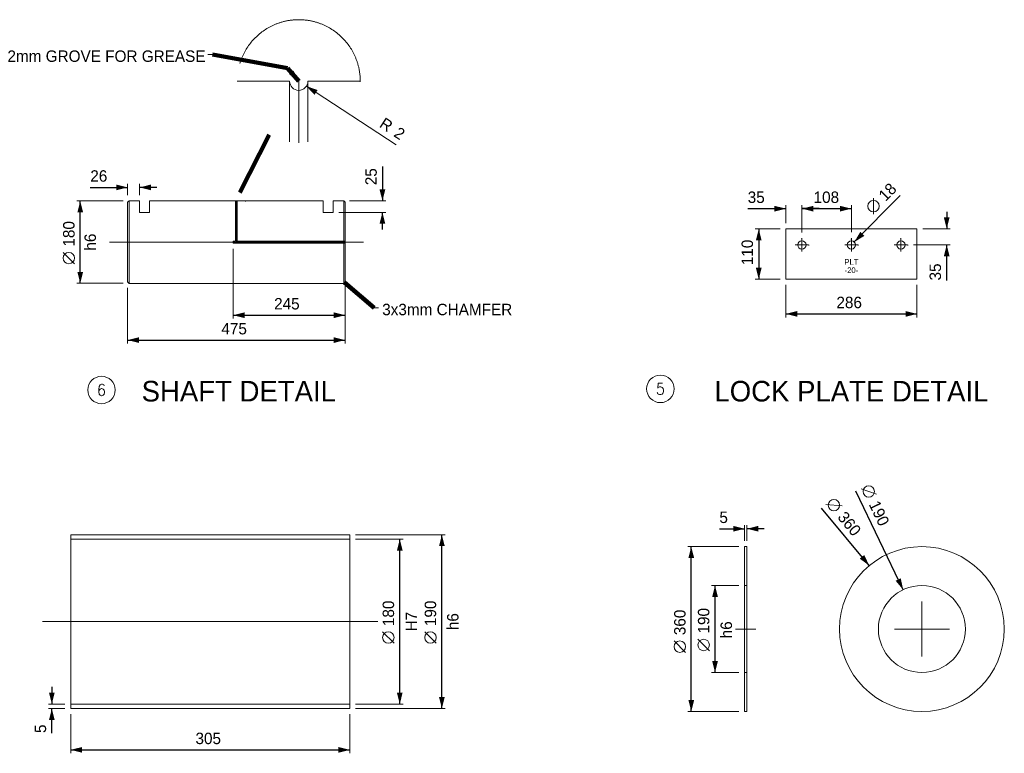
# Model space of a CAD drawing. Header units: millimetres. Extents: x -28131 to -19721, y -715793 to -709853.
# Tile 3 of 8: x -25358 to -23207, y -714296 to -712693. Entities that reach past the tile are written whole.
import ezdxf
from ezdxf.enums import TextEntityAlignment as Align

# ---------------------------------------------------------------- set-up
doc = ezdxf.new("R2010")
doc.units = ezdxf.units.MM
doc.header["$MEASUREMENT"] = 0
for name, pattern in [('DGN Style 1', [691.569998, 1.150699, -690.4193]), ('DGN Style 2', [1150.698833, 690.4193, -460.279533]), ('DGN Style 4', [1842.268831, 920.559066, -460.279533, 1.150699, -460.279533]), ('DGN Style 5', [805.489183, 345.20965, -460.279533]), ('DGN Style 6', [2188.62918, 1.150699, -460.279533, 805.489183, -460.279533, 1.150699, -460.279533])]:
    doc.linetypes.add(name, pattern=pattern)
doc.styles.add('Style-ENGINEERING', font='ENGINEERING.shx')
doc.styles.add('Style-ENGINEERING_0', font='ENGINEERING.shx')
doc.dimstyles.new('MetricMM', dxfattribs={"dimtxt": 3, "dimasz": 3, "dimexe": 1.5, "dimexo": 1.5, "dimgap": 1.5, "dimtad": 1, "dimdec": 0, "dimzin": 7, "dimtxsty": 'Style-ENGINEERING_0', "dimcen": 0.09, "dimclrd": 1, "dimclre": 1, "dimclrt": 7, "dimadec": 0, "dimazin": 3, "dimtfac": 1, "dimtdec": 0, "dimtofl": 0, "dimtmove": 0, "dimatfit": 3, "dimfxl": 1, "dimtzin": 7, "dimlwd": -1, "dimlwe": 0, "dimarcsym": 0})

# ---------------------------------------------------------------- blocks, each defined once
blk = doc.blocks.new('*D65')
at = {"color": 1, "linetype": 'Continuous', "lineweight": 0, "transparency": 16777216}
for p, q in [((-1320.8, -1387.3), (-1320.8, -1472.5)), ((-710.8, -1387.3), (-710.8, -1472.5))]:
    blk.add_line(p, q, dxfattribs=at)
at = {"color": 1, "linetype": 'Continuous', "transparency": 16777216}
blk.add_line((-1320.8, -1465), (-710.8, -1465), dxfattribs=at)
at = {"color": 1, "linetype": 'Continuous', "lineweight": 0, "transparency": 16777216}
blk.add_solid([(-1295.8, -1471.3), (-1320.8, -1465), (-1295.8, -1458.8)], dxfattribs=at)
at = {"color": 1, "linetype": 'Continuous', "lineweight": 0, "transparency": 16777216, "extrusion": (0, 0, -1)}
blk.add_solid([(735.8, -1458.8), (710.8, -1465), (735.8, -1471.3)], dxfattribs=at)
at = {"layer": 'Defpoints', "color": 7, "linetype": 'Continuous', "lineweight": 0, "transparency": 16777216}
for p in [(-1320.8, -1374.8), (-710.8, -1374.8), (-1015.8, -1465), (-710.8, -1465)]:
    blk.add_point(p, dxfattribs=at)
at = {"color": 7, "linetype": 'Continuous', "lineweight": 0, "transparency": 16777216, "style": 'Style-ENGINEERING'}
blk.add_text('305', height=25, dxfattribs=at).set_placement((-1048.2, -1440), align=Align.MIDDLE_LEFT)
blk = doc.blocks.new('*D66')
at = {"color": 1, "linetype": 'Continuous', "transparency": 16777216}
for p, q in [((-1362, -1327.4), (-1362, -1364.9)), ((-1362, -1428.2), (-1362, -1374.8))]:
    blk.add_line(p, q, dxfattribs=at)
at = {"color": 1, "linetype": 'Continuous', "lineweight": 0, "transparency": 16777216}
for p, q in [((-1333.3, -1364.9), (-1369.5, -1364.9)), ((-1333.3, -1374.8), (-1369.5, -1374.8))]:
    blk.add_line(p, q, dxfattribs=at)
blk.add_solid([(-1355.8, -1339.9), (-1362, -1364.9), (-1368.3, -1339.9)], dxfattribs=at)
at = {"color": 1, "linetype": 'Continuous', "lineweight": 0, "transparency": 16777216, "extrusion": (0, 0, -1)}
blk.add_solid([(1368.3, -1399.8), (1362, -1374.8), (1355.8, -1399.8)], dxfattribs=at)
at = {"layer": 'Defpoints', "color": 7, "linetype": 'Continuous', "lineweight": 0, "transparency": 16777216}
for p in [(-1362, -1374.8), (-1320.8, -1364.9), (-1320.8, -1374.8), (-1362, -1420)]:
    blk.add_point(p, dxfattribs=at)
at = {"color": 7, "linetype": 'Continuous', "lineweight": 0, "transparency": 16777216, "style": 'Style-ENGINEERING'}
blk.add_text('5', height=25, rotation=90, dxfattribs=at).set_placement((-1387, -1428.2), align=Align.MIDDLE_LEFT)
blk = doc.blocks.new('*D67')
at = {"color": 1, "linetype": 'Continuous', "lineweight": 0, "transparency": 16777216}
for p, q in [((-698.3, -995), (-502.4, -995)), ((-698.3, -1374.8), (-502.4, -1374.8))]:
    blk.add_line(p, q, dxfattribs=at)
at = {"color": 1, "linetype": 'Continuous', "transparency": 16777216}
blk.add_line((-509.9, -1374.8), (-509.9, -995), dxfattribs=at)
at = {"color": 7, "linetype": 'Continuous', "lineweight": 0, "transparency": 16777216}
blk.add_line((-522.4, -1232.2), (-547.4, -1207.2), dxfattribs=at)
blk.add_circle((-534.9, -1219.7), 12.5, dxfattribs=at)
at = {"color": 1, "linetype": 'Continuous', "lineweight": 0, "transparency": 16777216, "extrusion": (0, 0, -1)}
blk.add_solid([(516.1, -1020), (509.9, -995), (503.6, -1020)], dxfattribs=at)
at = {"color": 1, "linetype": 'Continuous', "lineweight": 0, "transparency": 16777216}
blk.add_solid([(-503.6, -1349.8), (-509.9, -1374.8), (-516.1, -1349.8)], dxfattribs=at)
at = {"layer": 'Defpoints', "color": 7, "linetype": 'Continuous', "lineweight": 0, "transparency": 16777216}
for p in [(-710.8, -995), (-509.9, -995), (-509.9, -1184.9), (-710.8, -1374.8)]:
    blk.add_point(p, dxfattribs=at)
at = {"color": 7, "linetype": 'Continuous', "lineweight": 0, "transparency": 16777216, "style": 'Style-ENGINEERING'}
blk.add_text('190', height=25, rotation=90, dxfattribs=at).set_placement((-534.9, -1194.7), align=Align.MIDDLE_LEFT)
blk = doc.blocks.new('*D68')
at = {"color": 1, "linetype": 'Continuous', "lineweight": 0, "transparency": 16777216}
for p, q in [((-698.3, -1004.9), (-594.3, -1004.9)), ((-698.3, -1364.9), (-594.3, -1364.9))]:
    blk.add_line(p, q, dxfattribs=at)
at = {"color": 1, "linetype": 'Continuous', "transparency": 16777216}
blk.add_line((-601.8, -1364.9), (-601.8, -1004.9), dxfattribs=at)
at = {"color": 7, "linetype": 'Continuous', "lineweight": 0, "transparency": 16777216}
blk.add_line((-614.3, -1232.2), (-639.3, -1207.2), dxfattribs=at)
blk.add_circle((-626.8, -1219.7), 12.5, dxfattribs=at)
at = {"color": 1, "linetype": 'Continuous', "lineweight": 0, "transparency": 16777216, "extrusion": (0, 0, -1)}
blk.add_solid([(608.1, -1029.9), (601.8, -1004.9), (595.6, -1029.9)], dxfattribs=at)
at = {"color": 1, "linetype": 'Continuous', "lineweight": 0, "transparency": 16777216}
blk.add_solid([(-595.6, -1339.9), (-601.8, -1364.9), (-608.1, -1339.9)], dxfattribs=at)
at = {"layer": 'Defpoints', "color": 7, "linetype": 'Continuous', "lineweight": 0, "transparency": 16777216}
for p in [(-710.8, -1004.9), (-601.8, -1004.9), (-601.8, -1184.9), (-710.8, -1364.9)]:
    blk.add_point(p, dxfattribs=at)
at = {"color": 7, "linetype": 'Continuous', "lineweight": 0, "transparency": 16777216, "style": 'Style-ENGINEERING'}
blk.add_text('180', height=25, rotation=90, dxfattribs=at).set_placement((-626.8, -1194.7), align=Align.MIDDLE_LEFT)
blk = doc.blocks.new('*D92')
at = {"color": 1, "linetype": 'Continuous', "transparency": 16777216}
blk.add_line((497.9, -1115.4), (394.7, -900), dxfattribs=at)
at = {"color": 7, "linetype": 'Continuous', "lineweight": 0, "transparency": 16777216}
blk.add_line((406, -894.6), (439.4, -906.3), dxfattribs=at)
blk.add_circle((422.7, -900.5), 12.5, dxfattribs=at)
at = {"color": 1, "linetype": 'Continuous', "lineweight": 0, "transparency": 16777216}
blk.add_solid([(492.7, -1090.2), (497.9, -1115.4), (481.5, -1095.6)], dxfattribs=at)
at = {"color": 7, "linetype": 'Continuous', "lineweight": 0, "transparency": 16777216, "style": 'Style-ENGINEERING'}
blk.add_text('190', height=25, rotation=295.5835, dxfattribs=at).set_placement((433.5, -923), align=Align.MIDDLE_LEFT)
blk = doc.blocks.new('*D93')
at = {"color": 1, "linetype": 'Continuous', "transparency": 16777216}
blk.add_line((424, -1062.6), (319.5, -936.7), dxfattribs=at)
at = {"color": 7, "linetype": 'Continuous', "lineweight": 0, "transparency": 16777216}
blk.add_line((329.1, -928.7), (364.4, -932), dxfattribs=at)
blk.add_circle((346.7, -930.4), 12.5, dxfattribs=at)
at = {"color": 1, "linetype": 'Continuous', "lineweight": 0, "transparency": 16777216}
blk.add_solid([(412.8, -1039.4), (424, -1062.6), (403.2, -1047.4)], dxfattribs=at)
at = {"color": 7, "linetype": 'Continuous', "lineweight": 0, "transparency": 16777216, "style": 'Style-ENGINEERING'}
blk.add_text('360', height=25, rotation=309.6834, dxfattribs=at).set_placement((362.7, -949.6), align=Align.MIDDLE_LEFT)
blk = doc.blocks.new('*D94')
at = {"color": 1, "linetype": 'Continuous', "lineweight": 0, "transparency": 16777216}
for p, q in [((139.1, -1106.1), (79.5, -1106.1)), ((139.1, -1296.1), (79.5, -1296.1))]:
    blk.add_line(p, q, dxfattribs=at)
at = {"color": 1, "linetype": 'Continuous', "transparency": 16777216}
blk.add_line((87, -1296.1), (87, -1106.1), dxfattribs=at)
at = {"color": 7, "linetype": 'Continuous', "lineweight": 0, "transparency": 16777216}
blk.add_line((74.5, -1248.4), (49.5, -1223.4), dxfattribs=at)
blk.add_circle((62, -1235.9), 12.5, dxfattribs=at)
at = {"color": 1, "linetype": 'Continuous', "lineweight": 0, "transparency": 16777216, "extrusion": (0, 0, -1)}
blk.add_solid([(-80.7, -1131.1), (-87, -1106.1), (-93.2, -1131.1)], dxfattribs=at)
at = {"color": 1, "linetype": 'Continuous', "lineweight": 0, "transparency": 16777216}
blk.add_solid([(93.2, -1271.1), (87, -1296.1), (80.7, -1271.1)], dxfattribs=at)
at = {"layer": 'Defpoints', "color": 7, "linetype": 'Continuous', "lineweight": 0, "transparency": 16777216}
for p in [(87, -1106.1), (151.6, -1106.1), (87, -1201.1), (151.6, -1296.1)]:
    blk.add_point(p, dxfattribs=at)
at = {"color": 7, "linetype": 'Continuous', "lineweight": 0, "transparency": 16777216, "style": 'Style-ENGINEERING'}
blk.add_text('190', height=25, rotation=90, dxfattribs=at).set_placement((62, -1210.9), align=Align.MIDDLE_LEFT)
blk = doc.blocks.new('*D95')
at = {"color": 1, "linetype": 'Continuous', "lineweight": 0, "transparency": 16777216}
for p, q in [((139.1, -1021.1), (27.5, -1021.1)), ((139.1, -1381.1), (27.5, -1381.1))]:
    blk.add_line(p, q, dxfattribs=at)
at = {"color": 1, "linetype": 'Continuous', "transparency": 16777216}
blk.add_line((35, -1381.1), (35, -1021.1), dxfattribs=at)
at = {"color": 7, "linetype": 'Continuous', "lineweight": 0, "transparency": 16777216}
blk.add_line((22.5, -1252), (-2.5, -1227), dxfattribs=at)
blk.add_circle((10, -1239.5), 12.5, dxfattribs=at)
at = {"color": 1, "linetype": 'Continuous', "lineweight": 0, "transparency": 16777216, "extrusion": (0, 0, -1)}
blk.add_solid([(-28.8, -1046.1), (-35, -1021.1), (-41.3, -1046.1)], dxfattribs=at)
at = {"color": 1, "linetype": 'Continuous', "lineweight": 0, "transparency": 16777216}
blk.add_solid([(41.3, -1356.1), (35, -1381.1), (28.8, -1356.1)], dxfattribs=at)
at = {"layer": 'Defpoints', "color": 7, "linetype": 'Continuous', "lineweight": 0, "transparency": 16777216}
for p in [(35, -1021.1), (151.6, -1021.1), (35, -1201.1), (151.6, -1381.1)]:
    blk.add_point(p, dxfattribs=at)
at = {"color": 7, "linetype": 'Continuous', "lineweight": 0, "transparency": 16777216, "style": 'Style-ENGINEERING'}
blk.add_text('360', height=25, rotation=90, dxfattribs=at).set_placement((10, -1214.5), align=Align.MIDDLE_LEFT)
blk = doc.blocks.new('*D96')
at = {"color": 1, "linetype": 'Continuous', "transparency": 16777216}
for p, q in [((96.5, -982), (151.6, -982)), ((194.1, -982), (156.6, -982))]:
    blk.add_line(p, q, dxfattribs=at)
at = {"color": 1, "linetype": 'Continuous', "lineweight": 0, "transparency": 16777216}
for p, q in [((151.6, -1008.6), (151.6, -974.5)), ((156.6, -1008.6), (156.6, -974.5))]:
    blk.add_line(p, q, dxfattribs=at)
at = {"color": 1, "linetype": 'Continuous', "lineweight": 0, "transparency": 16777216, "extrusion": (0, 0, -1)}
blk.add_solid([(-126.6, -975.7), (-151.6, -982), (-126.6, -988.2)], dxfattribs=at)
at = {"color": 1, "linetype": 'Continuous', "lineweight": 0, "transparency": 16777216}
blk.add_solid([(181.6, -988.2), (156.6, -982), (181.6, -975.7)], dxfattribs=at)
at = {"layer": 'Defpoints', "color": 7, "linetype": 'Continuous', "lineweight": 0, "transparency": 16777216}
for p in [(104.6, -982), (151.6, -982), (151.6, -1021.1), (156.6, -1021.1)]:
    blk.add_point(p, dxfattribs=at)
at = {"color": 7, "linetype": 'Continuous', "lineweight": 0, "transparency": 16777216, "style": 'Style-ENGINEERING'}
blk.add_text('5', height=25, dxfattribs=at).set_placement((96.5, -957), align=Align.MIDDLE_LEFT)
blk = doc.blocks.new('*D98')
at = {"color": 1, "linetype": 'Continuous', "lineweight": 0, "transparency": 16777216}
for p, q in [((-1196.4, -455.4), (-1196.4, -577.4)), ((-721.4, -455.4), (-721.4, -577.4))]:
    blk.add_line(p, q, dxfattribs=at)
at = {"color": 1, "linetype": 'Continuous', "transparency": 16777216}
blk.add_line((-1196.4, -569.9), (-721.4, -569.9), dxfattribs=at)
at = {"color": 1, "linetype": 'Continuous', "lineweight": 0, "transparency": 16777216}
blk.add_solid([(-1171.4, -576.2), (-1196.4, -569.9), (-1171.4, -563.7)], dxfattribs=at)
at = {"color": 1, "linetype": 'Continuous', "lineweight": 0, "transparency": 16777216, "extrusion": (0, 0, -1)}
blk.add_solid([(746.4, -563.7), (721.4, -569.9), (746.4, -576.2)], dxfattribs=at)
at = {"layer": 'Defpoints', "color": 7, "linetype": 'Continuous', "lineweight": 0, "transparency": 16777216}
for p in [(-1196.4, -442.9), (-721.4, -442.9), (-958.9, -569.9), (-721.4, -569.9)]:
    blk.add_point(p, dxfattribs=at)
at = {"color": 7, "linetype": 'Continuous', "lineweight": 0, "transparency": 16777216, "style": 'Style-ENGINEERING'}
blk.add_text('475', height=25, dxfattribs=at).set_placement((-991.6, -544.9), align=Align.MIDDLE_LEFT)
blk = doc.blocks.new('*D99')
at = {"color": 1, "linetype": 'Continuous', "lineweight": 0, "transparency": 16777216}
for p, q in [((-1205.9, -265.9), (-1307.4, -265.9)), ((-1205.9, -445.9), (-1307.4, -445.9))]:
    blk.add_line(p, q, dxfattribs=at)
at = {"color": 1, "linetype": 'Continuous', "transparency": 16777216}
blk.add_line((-1299.9, -445.9), (-1299.9, -265.9), dxfattribs=at)
at = {"color": 7, "linetype": 'Continuous', "lineweight": 0, "transparency": 16777216}
blk.add_line((-1312.4, -403.2), (-1337.4, -378.2), dxfattribs=at)
blk.add_circle((-1324.9, -390.7), 12.5, dxfattribs=at)
at = {"color": 1, "linetype": 'Continuous', "lineweight": 0, "transparency": 16777216, "extrusion": (0, 0, -1)}
blk.add_solid([(1306.2, -290.9), (1299.9, -265.9), (1293.7, -290.9)], dxfattribs=at)
at = {"color": 1, "linetype": 'Continuous', "lineweight": 0, "transparency": 16777216}
blk.add_solid([(-1293.7, -420.9), (-1299.9, -445.9), (-1306.2, -420.9)], dxfattribs=at)
at = {"layer": 'Defpoints', "color": 7, "linetype": 'Continuous', "lineweight": 0, "transparency": 16777216}
for p in [(-1299.9, -265.9), (-1193.4, -265.9), (-1299.9, -355.9), (-1193.4, -445.9)]:
    blk.add_point(p, dxfattribs=at)
at = {"color": 7, "linetype": 'Continuous', "lineweight": 0, "transparency": 16777216, "style": 'Style-ENGINEERING'}
blk.add_text('180', height=25, rotation=90, dxfattribs=at).set_placement((-1324.9, -365.7), align=Align.MIDDLE_LEFT)
blk = doc.blocks.new('*D100')
at = {"color": 1, "linetype": 'Continuous', "transparency": 16777216}
for p, q in [((-1278, -236.4), (-1196.4, -236.4)), ((-1132.9, -236.4), (-1170.4, -236.4))]:
    blk.add_line(p, q, dxfattribs=at)
at = {"color": 1, "linetype": 'Continuous', "lineweight": 0, "transparency": 16777216}
for p, q in [((-1196.4, -253.4), (-1196.4, -228.9)), ((-1170.4, -253.4), (-1170.4, -228.9))]:
    blk.add_line(p, q, dxfattribs=at)
at = {"color": 1, "linetype": 'Continuous', "lineweight": 0, "transparency": 16777216, "extrusion": (0, 0, -1)}
blk.add_solid([(1221.4, -230.1), (1196.4, -236.4), (1221.4, -242.6)], dxfattribs=at)
at = {"color": 1, "linetype": 'Continuous', "lineweight": 0, "transparency": 16777216}
blk.add_solid([(-1145.4, -242.6), (-1170.4, -236.4), (-1145.4, -230.1)], dxfattribs=at)
at = {"layer": 'Defpoints', "color": 7, "linetype": 'Continuous', "lineweight": 0, "transparency": 16777216}
for p in [(-1257.5, -236.4), (-1196.4, -236.4), (-1196.4, -265.9), (-1170.4, -265.9)]:
    blk.add_point(p, dxfattribs=at)
at = {"color": 7, "linetype": 'Continuous', "lineweight": 0, "transparency": 16777216, "style": 'Style-ENGINEERING'}
blk.add_text('26', height=25, dxfattribs=at).set_placement((-1278, -211.4), align=Align.MIDDLE_LEFT)
blk = doc.blocks.new('*D101')
at = {"color": 1, "linetype": 'Continuous', "transparency": 16777216}
for p, q in [((-639.7, -190.7), (-639.7, -265.9)), ((-639.7, -328.4), (-639.7, -290.9))]:
    blk.add_line(p, q, dxfattribs=at)
at = {"color": 1, "linetype": 'Continuous', "lineweight": 0, "transparency": 16777216}
for p, q in [((-711.9, -265.9), (-632.2, -265.9)), ((-734.9, -290.9), (-632.2, -290.9))]:
    blk.add_line(p, q, dxfattribs=at)
blk.add_solid([(-633.5, -240.9), (-639.7, -265.9), (-646, -240.9)], dxfattribs=at)
at = {"color": 1, "linetype": 'Continuous', "lineweight": 0, "transparency": 16777216, "extrusion": (0, 0, -1)}
blk.add_solid([(646, -315.9), (639.7, -290.9), (633.5, -315.9)], dxfattribs=at)
at = {"layer": 'Defpoints', "color": 7, "linetype": 'Continuous', "lineweight": 0, "transparency": 16777216}
for p in [(-639.7, -211.1), (-724.4, -265.9), (-747.4, -290.9), (-639.7, -290.9)]:
    blk.add_point(p, dxfattribs=at)
at = {"color": 7, "linetype": 'Continuous', "lineweight": 0, "transparency": 16777216, "style": 'Style-ENGINEERING'}
blk.add_text('25', height=25, rotation=90, dxfattribs=at).set_placement((-664.7, -231.6), align=Align.MIDDLE_LEFT)
blk = doc.blocks.new('*D102')
at = {"color": 1, "linetype": 'Continuous', "lineweight": 0, "transparency": 16777216}
for p, q in [((-965.9, -370.4), (-965.9, -523)), ((-721.4, -370.4), (-721.4, -523))]:
    blk.add_line(p, q, dxfattribs=at)
at = {"color": 1, "linetype": 'Continuous', "transparency": 16777216}
blk.add_line((-965.9, -515.5), (-721.4, -515.5), dxfattribs=at)
at = {"color": 1, "linetype": 'Continuous', "lineweight": 0, "transparency": 16777216}
blk.add_solid([(-940.9, -521.8), (-965.9, -515.5), (-940.9, -509.3)], dxfattribs=at)
at = {"color": 1, "linetype": 'Continuous', "lineweight": 0, "transparency": 16777216, "extrusion": (0, 0, -1)}
blk.add_solid([(746.4, -509.3), (721.4, -515.5), (746.4, -521.8)], dxfattribs=at)
at = {"layer": 'Defpoints', "color": 7, "linetype": 'Continuous', "lineweight": 0, "transparency": 16777216}
for p in [(-965.9, -357.9), (-721.4, -357.9), (-843.6, -515.5), (-721.4, -515.5)]:
    blk.add_point(p, dxfattribs=at)
at = {"color": 7, "linetype": 'Continuous', "lineweight": 0, "transparency": 16777216, "style": 'Style-ENGINEERING'}
blk.add_text('245', height=25, dxfattribs=at).set_placement((-876.4, -490.5), align=Align.MIDDLE_LEFT)
blk = doc.blocks.new('*D103')
at = {"color": 1, "linetype": 'Continuous', "lineweight": 0, "transparency": 16777216}
blk.add_line((-805.8, -15.3), (-610, -143.1), dxfattribs=at)
at = {"color": 1, "linetype": 'Continuous', "lineweight": 0, "transparency": 16777216, "extrusion": (0, 0, -1)}
blk.add_solid([(788.2, -34.2), (805.8, -15.3), (781.4, -23.7)], dxfattribs=at)
at = {"color": 7, "linetype": 'Continuous', "lineweight": 0, "transparency": 16777216, "style": 'Style-ENGINEERING'}
for s, p in [('R', (-641.4, -92.7)), ('2', (-610, -113.2))]:
    blk.add_text(s, height=25, rotation=326.8562, dxfattribs=at).set_placement(p, align=Align.MIDDLE_LEFT)
blk = doc.blocks.new('*D104')
at = {"color": 1, "linetype": 'Continuous', "lineweight": 0, "transparency": 16777216}
for p, q in [((229.2, -327), (174.9, -327)), ((229.2, -437), (174.9, -437))]:
    blk.add_line(p, q, dxfattribs=at)
at = {"color": 1, "linetype": 'Continuous', "transparency": 16777216}
blk.add_line((182.4, -327), (182.4, -437), dxfattribs=at)
at = {"color": 1, "linetype": 'Continuous', "lineweight": 0, "transparency": 16777216, "extrusion": (0, 0, -1)}
blk.add_solid([(-176.2, -352), (-182.4, -327), (-188.7, -352)], dxfattribs=at)
at = {"color": 1, "linetype": 'Continuous', "lineweight": 0, "transparency": 16777216}
blk.add_solid([(188.7, -412), (182.4, -437), (176.2, -412)], dxfattribs=at)
at = {"layer": 'Defpoints', "color": 7, "linetype": 'Continuous', "lineweight": 0, "transparency": 16777216}
for p in [(241.7, -327), (182.4, -382), (182.4, -437), (241.7, -437)]:
    blk.add_point(p, dxfattribs=at)
at = {"color": 7, "linetype": 'Continuous', "lineweight": 0, "transparency": 16777216, "style": 'Style-ENGINEERING'}
blk.add_text('110', height=25, rotation=90, dxfattribs=at).set_placement((157.4, -406.3), align=Align.MIDDLE_LEFT)
blk = doc.blocks.new('*D105')
at = {"color": 1, "linetype": 'Continuous', "lineweight": 0, "transparency": 16777216}
for p, q in [((241.7, -449.5), (241.7, -520.2)), ((528.1, -449.5), (528.1, -520.2))]:
    blk.add_line(p, q, dxfattribs=at)
at = {"color": 1, "linetype": 'Continuous', "transparency": 16777216}
blk.add_line((241.7, -512.7), (528.1, -512.7), dxfattribs=at)
at = {"color": 1, "linetype": 'Continuous', "lineweight": 0, "transparency": 16777216}
blk.add_solid([(266.7, -518.9), (241.7, -512.7), (266.7, -506.4)], dxfattribs=at)
at = {"color": 1, "linetype": 'Continuous', "lineweight": 0, "transparency": 16777216, "extrusion": (0, 0, -1)}
blk.add_solid([(-503.1, -506.4), (-528.1, -512.7), (-503.1, -518.9)], dxfattribs=at)
at = {"layer": 'Defpoints', "color": 7, "linetype": 'Continuous', "lineweight": 0, "transparency": 16777216}
for p in [(241.7, -437), (528.1, -437), (384.9, -512.7), (528.1, -512.7)]:
    blk.add_point(p, dxfattribs=at)
at = {"color": 7, "linetype": 'Continuous', "lineweight": 0, "transparency": 16777216, "style": 'Style-ENGINEERING'}
blk.add_text('286', height=25, dxfattribs=at).set_placement((352.1, -487.7), align=Align.MIDDLE_LEFT)
blk = doc.blocks.new('*D106')
at = {"color": 1, "linetype": 'Continuous', "lineweight": 0, "transparency": 16777216}
for p, q in [((241.7, -314.5), (241.7, -275.3)), ((276.7, -334.5), (276.7, -275.3))]:
    blk.add_line(p, q, dxfattribs=at)
at = {"color": 1, "linetype": 'Continuous', "transparency": 16777216}
for p, q in [((158.3, -282.8), (241.7, -282.8)), ((314.2, -282.8), (276.7, -282.8))]:
    blk.add_line(p, q, dxfattribs=at)
at = {"color": 1, "linetype": 'Continuous', "lineweight": 0, "transparency": 16777216, "extrusion": (0, 0, -1)}
blk.add_solid([(-216.7, -276.6), (-241.7, -282.8), (-216.7, -289.1)], dxfattribs=at)
at = {"color": 1, "linetype": 'Continuous', "lineweight": 0, "transparency": 16777216}
blk.add_solid([(301.7, -289.1), (276.7, -282.8), (301.7, -276.6)], dxfattribs=at)
at = {"layer": 'Defpoints', "color": 7, "linetype": 'Continuous', "lineweight": 0, "transparency": 16777216}
for p in [(178.3, -282.8), (276.7, -282.8), (241.7, -327), (276.7, -347)]:
    blk.add_point(p, dxfattribs=at)
at = {"color": 7, "linetype": 'Continuous', "lineweight": 0, "transparency": 16777216, "style": 'Style-ENGINEERING'}
blk.add_text('35', height=25, dxfattribs=at).set_placement((158.3, -257.8), align=Align.MIDDLE_LEFT)
blk = doc.blocks.new('*D107')
at = {"color": 1, "linetype": 'Continuous', "transparency": 16777216}
for p, q in [((593.1, -289.5), (593.1, -327)), ((593.1, -439.7), (593.1, -362))]:
    blk.add_line(p, q, dxfattribs=at)
at = {"color": 1, "linetype": 'Continuous', "lineweight": 0, "transparency": 16777216}
for p, q in [((540.6, -327), (600.6, -327)), ((520.6, -362), (600.6, -362))]:
    blk.add_line(p, q, dxfattribs=at)
blk.add_solid([(599.3, -302), (593.1, -327), (586.8, -302)], dxfattribs=at)
at = {"color": 1, "linetype": 'Continuous', "lineweight": 0, "transparency": 16777216, "extrusion": (0, 0, -1)}
blk.add_solid([(-586.8, -387), (-593.1, -362), (-599.3, -387)], dxfattribs=at)
at = {"layer": 'Defpoints', "color": 7, "linetype": 'Continuous', "lineweight": 0, "transparency": 16777216}
for p in [(528.1, -327), (508.1, -362), (593.1, -362), (593.1, -419.6)]:
    blk.add_point(p, dxfattribs=at)
at = {"color": 7, "linetype": 'Continuous', "lineweight": 0, "transparency": 16777216, "style": 'Style-ENGINEERING'}
blk.add_text('35', height=25, rotation=90, dxfattribs=at).set_placement((568.1, -439.7), align=Align.MIDDLE_LEFT)
blk = doc.blocks.new('*D108')
at = {"color": 1, "linetype": 'Continuous', "lineweight": 0, "transparency": 16777216}
for p, q in [((276.7, -334.8), (276.7, -275.3)), ((384.9, -334.5), (384.9, -275.3))]:
    blk.add_line(p, q, dxfattribs=at)
at = {"color": 1, "linetype": 'Continuous', "transparency": 16777216}
blk.add_line((276.7, -282.8), (384.9, -282.8), dxfattribs=at)
at = {"color": 1, "linetype": 'Continuous', "lineweight": 0, "transparency": 16777216}
blk.add_solid([(301.7, -289.1), (276.7, -282.8), (301.7, -276.6)], dxfattribs=at)
at = {"color": 1, "linetype": 'Continuous', "lineweight": 0, "transparency": 16777216, "extrusion": (0, 0, -1)}
blk.add_solid([(-359.9, -276.6), (-384.9, -282.8), (-359.9, -289.1)], dxfattribs=at)
at = {"layer": 'Defpoints', "color": 7, "linetype": 'Continuous', "lineweight": 0, "transparency": 16777216}
for p in [(330.8, -282.8), (384.9, -282.8), (276.7, -347.3), (384.9, -347)]:
    blk.add_point(p, dxfattribs=at)
at = {"color": 7, "linetype": 'Continuous', "lineweight": 0, "transparency": 16777216, "style": 'Style-ENGINEERING'}
blk.add_text('108', height=25, dxfattribs=at).set_placement((302.2, -257.8), align=Align.MIDDLE_LEFT)
blk = doc.blocks.new('*D109')
at = {"color": 1, "linetype": 'Continuous', "transparency": 16777216}
blk.add_line((391.2, -355.6), (491.2, -253.9), dxfattribs=at)
at = {"color": 7, "linetype": 'Continuous', "lineweight": 0, "transparency": 16777216}
blk.add_line((433.2, -295.1), (432.9, -259.7), dxfattribs=at)
blk.add_circle((433, -277.4), 12.5, dxfattribs=at)
at = {"color": 1, "linetype": 'Continuous', "lineweight": 0, "transparency": 16777216, "extrusion": (0, 0, -1)}
blk.add_solid([(-413.2, -342.2), (-391.2, -355.6), (-404.3, -333.4)], dxfattribs=at)
at = {"color": 7, "linetype": 'Continuous', "lineweight": 0, "transparency": 16777216, "style": 'Style-ENGINEERING'}
blk.add_text('18', height=25, rotation=45.484, dxfattribs=at).set_placement((450.6, -259.6), align=Align.MIDDLE_LEFT)
blk = doc.blocks.new('*U62')
at = {"color": 7, "linetype": 'Continuous', "lineweight": 0}
for p, q in [((-1021.24, 54.33), (-1011.24, 54.33)), ((-842.51, -137.16), (-842.51, -4.33)), ((-802.51, -137.16), (-802.51, -4.33)), ((-1193.37, -265.92), (-1193.37, -445.92)), ((-724.37, -265.92), (-724.37, -445.92)), ((-658.03, -499.08), (-648.03, -499.08))]:
    blk.add_line(p, q, dxfattribs=at)
at = {"color": 7, "lineweight": 0}
for p, q in [((-956.84, -4.33), (-842.51, -4.33)), ((-802.51, -4.33), (-688.18, -4.33))]:
    blk.add_line(p, q, dxfattribs=at)
at = {"color": 1, "linetype": 'DGN Style 4', "lineweight": 0}
for p, q in [((-822.51, -138.66), (-822.51, -4.33)), ((-958.87, -265.92), (-958.87, -355.92)), ((-681.37, -355.92), (-1236.37, -355.92)), ((262, -362.03), (291.37, -362.03)), ((276.69, -347.34), (276.69, -376.71)), ((399.56, -362.03), (370.2, -362.03)), ((384.88, -347.34), (384.88, -376.71)), ((507.75, -362.03), (478.39, -362.03)), ((493.07, -347.34), (493.07, -376.71)), ((538.92, -1141.13), (538.92, -1261.13)), ((-649.57, -1184.93), (-1382.12, -1184.93)), ((176.37, -1201.13), (131.78, -1201.13)), ((598.92, -1201.13), (478.92, -1201.13))]:
    blk.add_line(p, q, dxfattribs=at)
at = {"color": 7, "linetype": 'DGN Style 2', "lineweight": 0}
for p, q in [((-960.87, -265.92), (-960.87, -353.92)), ((-956.87, -265.92), (-956.87, -353.92)), ((-965.87, -353.92), (-965.87, -357.92)), ((-965.87, -353.92), (-960.87, -353.92)), ((-965.87, -357.92), (-721.37, -357.92)), ((-956.87, -353.92), (-721.37, -353.92))]:
    blk.add_line(p, q, dxfattribs=at)
at = {"color": 3, "linetype": 'Continuous', "lineweight": 0}
for p, q in [((-1320.84, -995.01), (-710.84, -995.01)), ((-1320.84, -995.01), (-1320.84, -1374.84)), ((-710.84, -1374.84), (-710.84, -995.01)), ((-1320.84, -1374.84), (-710.84, -1374.84))]:
    blk.add_line(p, q, dxfattribs=at)
at = {"color": 3, "linetype": 'DGN Style 2', "lineweight": 0}
for p, q in [((-1320.84, -1004.93), (-710.84, -1004.93)), ((-1320.84, -1364.93), (-710.84, -1364.93))]:
    blk.add_line(p, q, dxfattribs=at)
at = {"color": 7, "linetype": 'Continuous', "lineweight": 0, "flags": 128}
for points in [[(-1170.37, -265.92), (-1193.37, -265.92), (-1196.37, -268.92), (-1196.37, -442.92), (-1193.37, -445.92), (-724.37, -445.92), (-721.37, -442.92), (-721.37, -268.92), (-724.37, -265.92), (-747.37, -265.92)], [(-1170.37, -265.92), (-1170.37, -290.92), (-1148.37, -290.92), (-1148.37, -265.92)], [(-769.37, -265.92), (-1148.37, -265.92)], [(-747.37, -265.92), (-747.37, -290.92), (-769.37, -290.92), (-769.37, -265.92)]]:
    blk.add_lwpolyline(points, dxfattribs=at)
blk.add_lwpolyline([(528.07, -437.03), (241.69, -437.03), (241.69, -327.03), (528.07, -327.03), (528.07, -437.03)], close=True, dxfattribs=at)
at = {"color": 7, "linetype": 'DGN Style 6', "lineweight": 0, "flags": 128}
for points in [[(276.69, -348.65), (265.11, -355.34), (265.11, -368.71), (276.69, -375.4), (288.27, -368.71), (288.27, -355.34), (276.69, -348.65)], [(384.88, -348.65), (373.3, -355.34), (373.3, -368.71), (384.88, -375.4), (396.46, -368.71), (396.46, -355.34), (384.88, -348.65)], [(493.07, -348.65), (481.49, -355.34), (481.49, -368.71), (493.07, -375.4), (504.65, -368.71), (504.65, -355.34), (493.07, -348.65)]]:
    blk.add_lwpolyline(points, close=True, dxfattribs=at)
at = {"color": 3, "linetype": 'Continuous', "lineweight": 0, "flags": 128}
blk.add_lwpolyline([(156.57, -1021.13), (151.57, -1021.13), (151.57, -1381.13), (156.57, -1381.13), (156.57, -1021.13)], close=True, dxfattribs=at)
at = {"color": 3, "linetype": 'DGN Style 2', "lineweight": 0, "flags": 128}
for points in [[(156.57, -1106.13), (151.57, -1106.13)], [(151.57, -1296.13), (156.57, -1296.13)]]:
    blk.add_lwpolyline(points, dxfattribs=at)
at = {"color": 1, "linetype": 'DGN Style 6', "lineweight": 0}
for centre, radius in [((-822.51, -4.33), 134.33), ((-958.87, -265.92), 20)]:
    blk.add_circle(centre, radius, dxfattribs=at)
at = {"color": 7, "linetype": 'DGN Style 6', "lineweight": 0}
for centre in [(276.69, -362.03), (384.88, -362.03), (493.07, -362.03)]:
    blk.add_circle(centre, 15, dxfattribs=at)
at = {"color": 7, "linetype": 'Continuous', "lineweight": 0}
for centre in [(276.69, -362.03), (384.88, -362.03), (493.07, -362.03)]:
    blk.add_circle(centre, 9, dxfattribs=at)
at = {"color": 7, "linetype": 'Continuous', "lineweight": 13}
for centre in [(-1253.55, -678.9), (-32.55, -676.51)]:
    blk.add_circle(centre, 30, dxfattribs=at)
at = {"color": 3, "linetype": 'Continuous', "lineweight": 0}
for radius in [180, 95]:
    blk.add_circle((538.92, -1201.13), radius, dxfattribs=at)
at = {"color": 7, "linetype": 'Continuous', "lineweight": 0}
blk.add_arc((-822.51, -4.33), 20, 180, 0, dxfattribs=at)
at = {"color": 1, "linetype": 'Continuous', "lineweight": 0}
blk.add_solid([(-822.51, -4.33), (-834.02, 18.72), (-843.51, 10.59)], dxfattribs=at)
at = {"color": 7, "linetype": 'DGN Style 5', "lineweight": 0, "style": 'Style-ENGINEERING'}
for s, insert, char_height, attachment_point, line_spacing_factor in [('2mm GROVE FOR GREASE', (-1026.24, 50.16), 25, 6, 0.6), ('PLT\\P-20-', (384.88, -408.35), 12.5, 5, 0.86543), ('3x3mm CHAMFER', (-640.27, -503.25), 25, 4, 0.6)]:
    blk.add_mtext(s, dxfattribs=dict(at, insert=insert, char_height=char_height, attachment_point=attachment_point, line_spacing_factor=line_spacing_factor))
at = {"color": 7, "linetype": 'DGN Style 5', "lineweight": 0, "char_height": 25, "attachment_point": 5, "rotation": 90, "line_spacing_factor": 0.6, "style": 'Style-ENGINEERING'}
for s, insert in [('h6', (-1277.97, -355.92)), ('H7', (-576.45, -1184.93)), ('h6', (-485.84, -1184.93)), ('h6', (111.68, -1202.85))]:
    blk.add_mtext(s, dxfattribs=dict(at, insert=insert))
at = {"color": 7, "linetype": 'Continuous', "lineweight": 0, "char_height": 25, "attachment_point": 5, "line_spacing_factor": 0.72, "style": 'Style-ENGINEERING'}
for s, insert in [('\\FSTANDARD;6', (-1253.55, -678.9)), ('\\FSTANDARD;5', (-32.55, -676.51))]:
    blk.add_mtext(s, dxfattribs=dict(at, insert=insert))
at = {"lineweight": 13, "char_height": 45, "width": 1236.9795, "attachment_point": 5, "line_spacing_factor": 0.9, "style": 'Style-ENGINEERING'}
for s, insert in [('SHAFT DETAIL', (-953.55, -681.82)), ('LOCK PLATE DETAIL', (384.88, -681.82))]:
    blk.add_mtext(s, dxfattribs=dict(at, insert=insert))
at = {"color": 1, "linetype": 'Continuous', "lineweight": 0}
dim = blk.add_radius_dim(center=(-822.51, -4.33), mpoint=(-805.76, -15.27), text='\\FSTANDARD;2', dimstyle='MetricMM', override={"dimtxt": 25, "dimasz": 25, "dimexe": 7.5, "dimexo": 12.5, "dimgap": 12.5, "dimse1": 1, "dimse2": 1, "dimlwd": 65534}, dxfattribs=at)
dim.commit()
dim.dimension.update_dxf_attribs({"geometry": '*D103', "text_midpoint": (-632.55, -128.37), "dimtype": 132})
at = {"color": 1, "linetype": 'Continuous'}
for base, p1, p2, angle, override, picture, middle in [((-639.74, -290.92), (-724.37, -265.92), (-747.37, -290.92), 270, {"dimtxt": 25, "dimasz": 25, "dimexe": 7.5, "dimexo": 12.5, "dimgap": 12.5}, '*D101', (-639.74, -211.14)), ((-1196.37, -236.37), (-1170.37, -265.92), (-1196.37, -265.92), 180, {"dimtxt": 25, "dimasz": 25, "dimexe": 7.5, "dimexo": 12.5, "dimgap": 12.5}, '*D100', (-1257.52, -236.37)), ((593.06, -362.03), (528.07, -327.03), (508.07, -362.03), 270, {"dimtxt": 25, "dimasz": 25, "dimexe": 7.5, "dimexo": 12.5, "dimgap": 12.5}, '*D107', (593.06, -419.6)), ((151.57, -981.97), (156.57, -1021.13), (151.57, -1021.13), 180, {"dimtxt": 25, "dimasz": 25, "dimexe": 7.5, "dimexo": 12.5, "dimgap": 12.5}, '*D96', (104.62, -981.97)), ((-1362.03, -1374.84), (-1320.84, -1364.93), (-1320.84, -1374.84), 270, {"dimtxt": 25, "dimasz": 25, "dimexe": 7.5, "dimexo": 12.5, "dimgap": 12.5, "dimlfac": 0.5}, '*D66', (-1362.03, -1420.02))]:
    dim = blk.add_linear_dim(base=base, p1=p1, p2=p2, angle=angle, text='\\FSTANDARD;<>', dimstyle='MetricMM', override=override, dxfattribs=at)
    dim.commit()
    dim.dimension.update_dxf_attribs({"geometry": picture, "text_midpoint": middle, "dimtype": 128})
for center, mpoint, picture, middle in [((384.88, -362.03), (391.19, -355.61), '*D109', (466.62, -278.9)), ((538.92, -1201.13), (497.89, -1115.44), '*D92', (415.16, -942.65)), ((538.92, -1201.13), (423.98, -1062.6), '*D93', (351.99, -975.84))]:
    dim = blk.add_radius_dim(center=center, mpoint=mpoint, text='\\FSTANDARD;<>', dimstyle='MetricMM', override={"dimtxt": 25, "dimasz": 25, "dimexe": 7.5, "dimexo": 12.5, "dimgap": 12.5, "dimlfac": 2, "dimse1": 1, "dimse2": 1}, dxfattribs=at)
    dim.commit()
    dim.dimension.update_dxf_attribs({"geometry": picture, "text_midpoint": middle, "dimtype": 132})
dim = blk.add_linear_dim(base=(276.69, -282.85), p1=(241.69, -327.03), p2=(276.69, -347.03), text='\\FSTANDARD;<>', dimstyle='MetricMM', override={"dimtxt": 25, "dimasz": 25, "dimexe": 7.5, "dimexo": 12.5, "dimgap": 12.5}, dxfattribs=at)
dim.commit()
dim.dimension.update_dxf_attribs({"geometry": '*D106', "text_midpoint": (178.34, -282.85), "dimtype": 128})
for base, p1, p2, override, picture, middle in [((384.88, -282.85), (276.69, -347.34), (384.88, -347.03), {"dimtxt": 25, "dimasz": 25, "dimexe": 7.5, "dimexo": 12.5, "dimgap": 12.5}, '*D108', (330.78, -282.85)), ((-721.36547469, -515.50001664), (-965.86547469, -357.92151132), (-721.36547469, -357.92151132), {"dimtxt": 25, "dimasz": 25, "dimexe": 7.5, "dimexo": 12.5, "dimgap": 12.5}, '*D102', (-843.61547469, -515.50001664)), ((-721.37, -569.94), (-1196.37, -442.92), (-721.37, -442.92), {"dimtxt": 25, "dimasz": 25, "dimexe": 7.5, "dimexo": 12.5, "dimgap": 12.5}, '*D98', (-958.87, -569.94)), ((528.07, -512.66), (241.69, -437.03), (528.07, -437.03), {"dimtxt": 25, "dimasz": 25, "dimexe": 7.5, "dimexo": 12.5, "dimgap": 12.5}, '*D105', (384.88, -512.66)), ((-710.84, -1465.05), (-1320.84, -1374.84), (-710.84, -1374.84), {"dimtxt": 25, "dimasz": 25, "dimexe": 7.5, "dimexo": 12.5, "dimgap": 12.5, "dimlfac": 0.5}, '*D65', (-1015.84, -1465.05))]:
    dim = blk.add_linear_dim(base=base, p1=p1, p2=p2, text='\\FSTANDARD;<>', dimstyle='MetricMM', override=override, dxfattribs=at)
    dim.commit()
    dim.dimension.update_dxf_attribs({"geometry": picture, "text_midpoint": middle})
for base, p1, p2, angle, override, picture, middle in [((-1299.92, -265.92), (-1193.37, -445.92), (-1193.37, -265.92), 90, {"dimtxt": 25, "dimasz": 25, "dimexe": 7.5, "dimexo": 12.5, "dimgap": 12.5, "dimpost": '%%c<>'}, '*D99', (-1299.92, -355.92)), ((182.42, -437.03), (241.69, -327.03), (241.69, -437.03), 270, {"dimtxt": 25, "dimasz": 25, "dimexe": 7.5, "dimexo": 12.5, "dimgap": 12.5}, '*D104', (182.42, -382.03)), ((-509.87, -995.01), (-710.84, -1374.84), (-710.84, -995.01), 90, {"dimtxt": 25, "dimasz": 25, "dimexe": 7.5, "dimexo": 12.5, "dimgap": 12.5, "dimlfac": 0.5, "dimpost": '%%c<>'}, '*D67', (-509.87, -1184.93)), ((-601.82, -1004.93), (-710.84, -1364.93), (-710.84, -1004.93), 90, {"dimtxt": 25, "dimasz": 25, "dimexe": 7.5, "dimexo": 12.5, "dimgap": 12.5, "dimlfac": 0.5, "dimpost": '%%c<>'}, '*D68', (-601.82, -1184.93)), ((35, -1021.13), (151.57, -1381.13), (151.57, -1021.13), 90, {"dimtxt": 25, "dimasz": 25, "dimexe": 7.5, "dimexo": 12.5, "dimgap": 12.5, "dimpost": '%%c<>'}, '*D95', (35, -1201.13)), ((86.96, -1106.13), (151.57, -1296.13), (151.57, -1106.13), 90, {"dimtxt": 25, "dimasz": 25, "dimexe": 7.5, "dimexo": 12.5, "dimgap": 12.5, "dimpost": '%%c<>'}, '*D94', (86.96, -1201.13))]:
    dim = blk.add_linear_dim(base=base, p1=p1, p2=p2, angle=angle, text='\\FSTANDARD;<>', dimstyle='MetricMM', override=override, dxfattribs=at)
    dim.commit()
    dim.dimension.update_dxf_attribs({"geometry": picture, "text_midpoint": middle})
for points in [[(-822.51, -4.33), (-847.16, 24.46), (-1011.24, 54.33)], [(-887.06, -121.18), (-951.06, -247.51)], [(-722.87, -444.42), (-658.03, -499.08)]]:
    blk.add_leader(points, dimstyle='MetricMM', override={"dimtxt": 25, "dimasz": 25, "dimgap": 12.5, "dimclrd": 0, "dimlwd": 65534}, dxfattribs=at)

msp = doc.modelspace()

# ---------------------------------------------------------------- block references
at = {"color": 7, "linetype": 'DGN Style 1', "lineweight": 0}
msp.add_blockref('*U62', (-23926.05, -712823.15), dxfattribs=at)

doc.saveas('drawing.dxf')
